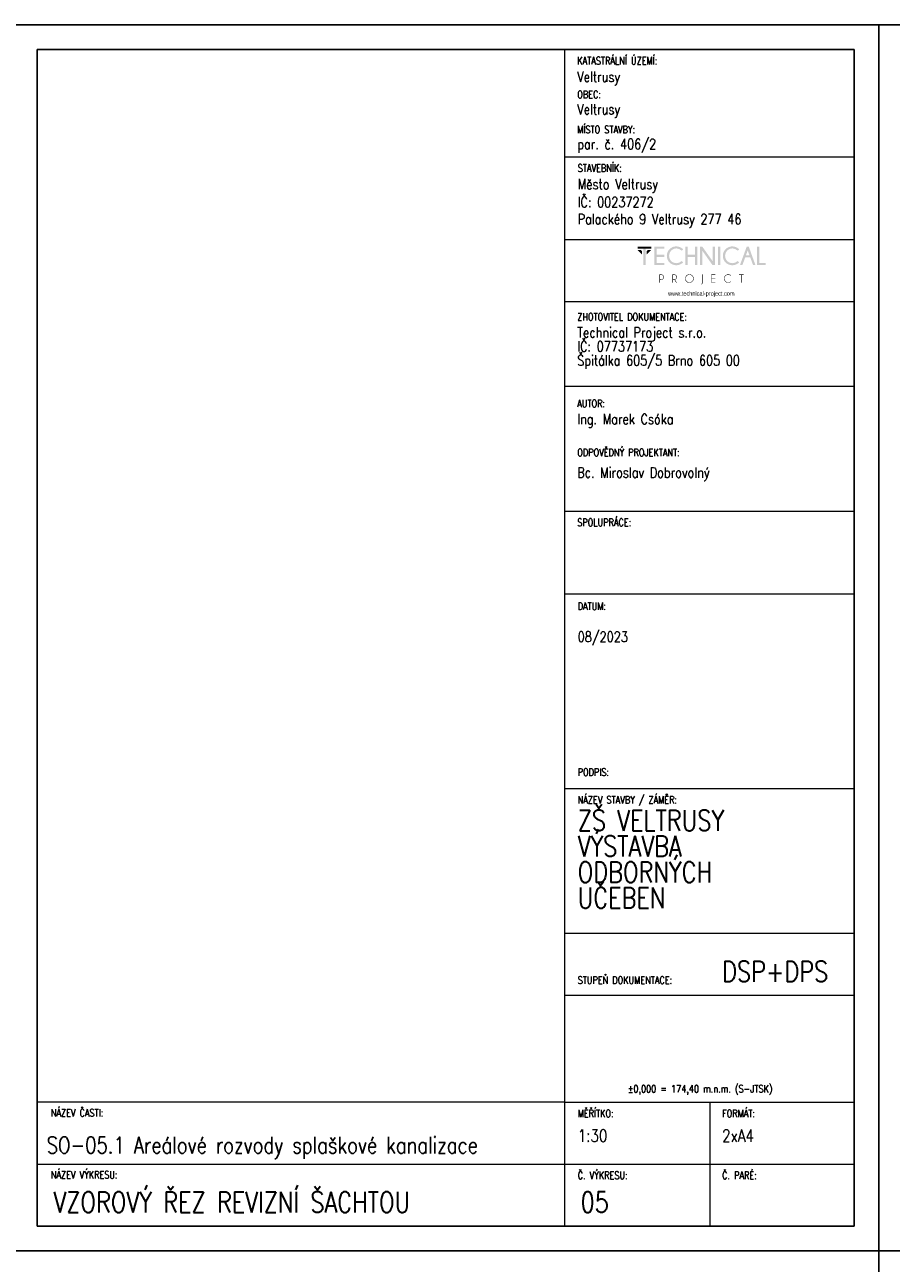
# Model space of a CAD drawing. Header units: millimetres. Extents: x -744 to 2301, y 2052 to 2943.
# Tile 20 of 31: x 1044 to 1254, y 2643 to 2943. Entities that reach past the tile are written whole.
import ezdxf

# ---------------------------------------------------------------- set-up
doc = ezdxf.new("R2010")
doc.units = ezdxf.units.MM
doc.header["$MEASUREMENT"] = 0
doc.layers.add('NETISK', color=7, linetype='Continuous', plot=False)
doc.layers.add('TP_01_Rozpiska', color=7, linetype='Continuous', lineweight=5)
doc.layers.add('Znojmoprojekt - Popisy.Znojmoprojekt', color=7, linetype='Continuous')
doc.styles.add('GENERATED_STYLE_4', font='arial.ttf')
doc.styles.add('ROMANS', font='romans.shx', dxfattribs={"width": 0.8})

# ---------------------------------------------------------------- blocks, each defined once
blk = doc.blocks.new('*U24')
for p, q in [((-210, 291), (-210, 297)), ((-204, 297), (-210, 297)), ((0, 297), (-210, 297)), ((-210, 297), (-210, 0)), ((0, 0), (0, 297)), ((-6, 297), (0, 297)), ((-6, 291), (-204, 291)), ((-204, 291), (-204, 6)), ((-6, 6), (-6, 291)), ((-210, 6), (-210, 0)), ((-204, 6), (-6, 6)), ((-210, 0), (0, 0))]:
    blk.add_line(p, q)
blk = doc.blocks.new('A$C01D51CA2')
at = {"layer": 'TP_01_Rozpiska'}
for points in [[(-45.09, 17.59), (-45.09, 16.91), (-40.45, 16.91), (-40.45, 17.59)], [(-43.15, 17.03), (-43.15, 11.39), (-42.38, 11.39), (-42.38, 17.03)], [(-36.03, 17.59), (-36.03, 16.91), (-38.63, 16.91), (-38.63, 14.83), (-36.03, 14.83), (-36.03, 14.15), (-38.63, 14.15), (-38.63, 12.08), (-36.03, 12.08), (-36.03, 11.39), (-39.4, 11.39), (-39.4, 17.59)], [(-28.26, 14.15), (-28.26, 11.39), (-29.05, 11.39), (-29.05, 17.59), (-28.26, 17.59), (-28.26, 14.83), (-25.73, 14.83), (-25.73, 17.59), (-24.94, 17.59), (-24.94, 11.39), (-25.73, 11.39), (-25.73, 14.15)], [(-23.29, 17.59), (-19.78, 12.64), (-19.78, 17.59), (-19, 17.59), (-19, 11.39), (-19.86, 11.39), (-23.29, 16.22), (-23.29, 11.39), (-24.07, 11.39), (-24.07, 17.59)], [(-18, 17.59), (-18, 11.39), (-17.23, 11.39), (-17.23, 17.59)], [(-4.92, 11.41), (-4.92, 17.59), (-4.14, 17.59), (-4.14, 12.08), (-1.91, 12.08), (-1.91, 11.41)], [(-45.09, 16.5), (-43.58, 14.97), (-43.58, 16.09), (-43.97, 16.5)], [(-40.45, 16.5), (-41.97, 14.97), (-41.97, 16.09), (-41.57, 16.5)], [(-18.85, 8.23), (-18.85, 8.07), (-20.1, 8.07), (-20.1, 6.92), (-18.85, 6.92), (-18.85, 6.76), (-20.1, 6.76), (-20.1, 5.6), (-18.85, 5.6), (-18.85, 5.44), (-20.25, 5.44), (-20.25, 8.23)], [(-10.06, 8.07), (-10.06, 5.44), (-10.22, 5.44), (-10.22, 8.07), (-10.93, 8.07), (-10.93, 8.23), (-9.35, 8.23), (-9.35, 8.07)]]:
    blk.add_hatch(color=256, dxfattribs=at).paths.add_polyline_path(points)
h = blk.add_hatch(color=256, dxfattribs=at)
edge = h.paths.add_edge_path()
edge.add_line((-30.26, 12.76), (-29.72, 12.28))
edge.add_spline(control_points=[(-29.72, 12.28), (-30.41, 11.65), (-31.18, 11.32), (-32.02, 11.32), (-32.02, 11.32), (-32.93, 11.32), (-33.68, 11.64), (-34.31, 12.26), (-34.31, 12.26), (-34.93, 12.89), (-35.23, 13.63), (-35.23, 14.5), (-35.23, 14.5), (-35.23, 15.35), (-34.93, 16.09), (-34.31, 16.72), (-34.31, 16.72), (-33.68, 17.36), (-32.93, 17.67), (-32.02, 17.67), (-32.02, 17.67), (-31.18, 17.67), (-30.41, 17.34), (-29.72, 16.7)], knot_values=[0, 0, 0, 0, 0.041667, 0.041667, 0.041667, 0.041767, 0.083333, 0.083333, 0.083333, 0.083433, 0.125, 0.125, 0.125, 0.1251, 0.166667, 0.166667, 0.166667, 0.166767, 0.208333, 0.208333, 0.208333, 0.208433, 1, 1, 1, 1], degree=3, periodic=0)
edge.add_line((-29.72, 16.7), (-30.26, 16.22))
edge.add_spline(control_points=[(-30.26, 16.22), (-30.82, 16.73), (-31.41, 16.98), (-32.02, 16.98), (-32.02, 16.98), (-32.68, 16.98), (-33.25, 16.73), (-33.73, 16.26), (-33.73, 16.26), (-34.21, 15.78), (-34.45, 15.19), (-34.45, 14.5), (-34.45, 14.5), (-34.45, 13.79), (-34.21, 13.22), (-33.73, 12.72), (-33.73, 12.72), (-33.25, 12.25), (-32.68, 12.02), (-32.02, 12.02), (-32.02, 12.02), (-31.41, 12.02), (-30.82, 12.26), (-30.26, 12.76)], knot_values=[0, 0, 0, 0, 0.041667, 0.041667, 0.041667, 0.041767, 0.083333, 0.083333, 0.083333, 0.083433, 0.125, 0.125, 0.125, 0.1251, 0.166667, 0.166667, 0.166667, 0.166767, 0.208333, 0.208333, 0.208333, 0.208433, 1, 1, 1, 1], degree=3, periodic=0)
h = blk.add_hatch(color=256, dxfattribs=at)
edge = h.paths.add_edge_path()
edge.add_line((-11.41, 12.76), (-10.87, 12.28))
edge.add_spline(control_points=[(-10.87, 12.28), (-11.56, 11.65), (-12.33, 11.32), (-13.17, 11.32), (-13.17, 11.32), (-14.07, 11.32), (-14.83, 11.64), (-15.45, 12.26), (-15.45, 12.26), (-16.08, 12.89), (-16.37, 13.63), (-16.37, 14.5), (-16.37, 14.5), (-16.37, 15.35), (-16.08, 16.09), (-15.45, 16.72), (-15.45, 16.72), (-14.83, 17.36), (-14.07, 17.67), (-13.17, 17.67), (-13.17, 17.67), (-12.33, 17.67), (-11.56, 17.34), (-10.87, 16.7)], knot_values=[0, 0, 0, 0, 0.041667, 0.041667, 0.041667, 0.041767, 0.083333, 0.083333, 0.083333, 0.083433, 0.125, 0.125, 0.125, 0.1251, 0.166667, 0.166667, 0.166667, 0.166767, 0.208333, 0.208333, 0.208333, 0.208433, 1, 1, 1, 1], degree=3, periodic=0)
edge.add_line((-10.87, 16.7), (-11.41, 16.22))
edge.add_spline(control_points=[(-11.41, 16.22), (-11.97, 16.73), (-12.56, 16.98), (-13.17, 16.98), (-13.17, 16.98), (-13.82, 16.98), (-14.4, 16.73), (-14.88, 16.26), (-14.88, 16.26), (-15.35, 15.78), (-15.6, 15.19), (-15.6, 14.5), (-15.6, 14.5), (-15.6, 13.79), (-15.35, 13.22), (-14.88, 12.72), (-14.88, 12.72), (-14.4, 12.25), (-13.82, 12.02), (-13.17, 12.02), (-13.17, 12.02), (-12.56, 12.02), (-11.97, 12.26), (-11.41, 12.76)], knot_values=[0, 0, 0, 0, 0.041667, 0.041667, 0.041667, 0.041767, 0.083333, 0.083333, 0.083333, 0.083433, 0.125, 0.125, 0.125, 0.1251, 0.166667, 0.166667, 0.166667, 0.166767, 0.208333, 0.208333, 0.208333, 0.208433, 1, 1, 1, 1], degree=3, periodic=0)
h = blk.add_hatch(color=256, dxfattribs=at)
h.paths.add_polyline_path([(-7.4, 14.65), (-7.99, 16.29), (-8.6, 14.65)])
h.paths.add_polyline_path([(-7.64, 17.59), (-5.41, 11.41), (-6.21, 11.41), (-7.15, 13.97), (-8.83, 13.97), (-9.78, 11.41), (-10.6, 11.41), (-8.33, 17.59)])
h = blk.add_hatch(color=256, dxfattribs=at)
edge = h.paths.add_edge_path()
edge.add_line((-37.56, 8.07), (-37.56, 6.57))
edge.add_line((-37.56, 6.57), (-37.08, 6.57))
edge.add_spline(control_points=[(-37.08, 6.57), (-36.89, 6.57), (-36.71, 6.64), (-36.56, 6.79), (-36.56, 6.79), (-36.41, 6.94), (-36.34, 7.12), (-36.34, 7.33), (-36.34, 7.33), (-36.34, 7.53), (-36.41, 7.71), (-36.56, 7.86), (-36.56, 7.86), (-36.71, 8), (-36.89, 8.07), (-37.08, 8.07)], knot_values=[0, 0, 0, 0, 0.0625, 0.0625, 0.0625, 0.0626, 0.125, 0.125, 0.125, 0.1251, 0.1875, 0.1875, 0.1875, 0.1876, 1, 1, 1, 1], degree=3, periodic=0)
edge.add_line((-37.08, 8.07), (-37.56, 8.07))
edge = h.paths.add_edge_path()
edge.add_line((-37.56, 6.41), (-37.56, 5.44))
edge.add_line((-37.56, 5.44), (-37.73, 5.44))
edge.add_line((-37.73, 5.44), (-37.73, 8.23))
edge.add_line((-37.73, 8.23), (-36.99, 8.23))
edge.add_spline(control_points=[(-36.99, 8.23), (-36.77, 8.2), (-36.59, 8.12), (-36.44, 7.97), (-36.44, 7.97), (-36.28, 7.79), (-36.18, 7.58), (-36.18, 7.33), (-36.18, 7.33), (-36.18, 7.07), (-36.28, 6.85), (-36.44, 6.67), (-36.44, 6.67), (-36.62, 6.51), (-36.84, 6.41), (-37.08, 6.41)], knot_values=[0, 0, 0, 0, 0.0625, 0.0625, 0.0625, 0.0626, 0.125, 0.125, 0.125, 0.1251, 0.1875, 0.1875, 0.1875, 0.1876, 1, 1, 1, 1], degree=3, periodic=0)
edge.add_line((-37.08, 6.41), (-37.56, 6.41))
h = blk.add_hatch(color=256, dxfattribs=at)
edge = h.paths.add_edge_path()
edge.add_line((-33.17, 8.07), (-33.17, 6.57))
edge.add_line((-33.17, 6.57), (-32.71, 6.57))
edge.add_spline(control_points=[(-32.71, 6.57), (-32.5, 6.57), (-32.32, 6.64), (-32.17, 6.79), (-32.17, 6.79), (-32.02, 6.94), (-31.96, 7.12), (-31.96, 7.33), (-31.96, 7.33), (-31.96, 7.53), (-32.02, 7.71), (-32.17, 7.86), (-32.17, 7.86), (-32.32, 8), (-32.5, 8.07), (-32.71, 8.07)], knot_values=[0, 0, 0, 0, 0.0625, 0.0625, 0.0625, 0.0626, 0.125, 0.125, 0.125, 0.1251, 0.1875, 0.1875, 0.1875, 0.1876, 1, 1, 1, 1], degree=3, periodic=0)
edge.add_line((-32.71, 8.07), (-33.17, 8.07))
edge = h.paths.add_edge_path()
edge.add_line((-32.66, 6.41), (-33.17, 6.41))
edge.add_line((-33.17, 6.41), (-33.17, 5.44))
edge.add_line((-33.17, 5.44), (-33.34, 5.44))
edge.add_line((-33.34, 5.44), (-33.34, 8.23))
edge.add_line((-33.34, 8.23), (-32.61, 8.23))
edge.add_spline(control_points=[(-32.61, 8.23), (-32.4, 8.2), (-32.22, 8.12), (-32.07, 7.97), (-32.07, 7.97), (-31.89, 7.79), (-31.79, 7.58), (-31.79, 7.33), (-31.79, 7.33), (-31.79, 7.07), (-31.89, 6.85), (-32.07, 6.69), (-32.07, 6.69), (-32.19, 6.56), (-32.33, 6.48), (-32.48, 6.44)], knot_values=[0, 0, 0, 0, 0.0625, 0.0625, 0.0625, 0.0626, 0.125, 0.125, 0.125, 0.1251, 0.1875, 0.1875, 0.1875, 0.1876, 1, 1, 1, 1], degree=3, periodic=0)
edge.add_line((-32.48, 6.44), (-31.84, 5.44))
edge.add_line((-31.84, 5.44), (-32.04, 5.44))
edge.add_line((-32.04, 5.44), (-32.66, 6.41))
h = blk.add_hatch(color=256, dxfattribs=at)
edge = h.paths.add_edge_path()
edge.add_spline(control_points=[(-27.62, 8.12), (-27.98, 8.12), (-28.27, 7.99), (-28.52, 7.74), (-28.52, 7.74), (-28.77, 7.49), (-28.9, 7.2), (-28.9, 6.84), (-28.9, 6.84), (-28.9, 6.49), (-28.77, 6.2), (-28.52, 5.95), (-28.52, 5.95), (-28.27, 5.7), (-27.98, 5.57), (-27.62, 5.57), (-27.62, 5.57), (-27.27, 5.57), (-26.98, 5.7), (-26.73, 5.95), (-26.73, 5.95), (-26.47, 6.2), (-26.35, 6.49), (-26.35, 6.84), (-26.35, 6.84), (-26.35, 7.2), (-26.47, 7.49), (-26.73, 7.74), (-26.73, 7.74), (-26.98, 7.99), (-27.27, 8.12), (-27.62, 8.12)], knot_values=[0, 0, 0, 0, 0.03125, 0.03125, 0.03125, 0.03135, 0.0625, 0.0625, 0.0625, 0.0626, 0.09375, 0.09375, 0.09375, 0.09385, 0.125, 0.125, 0.125, 0.1251, 0.15625, 0.15625, 0.15625, 0.15635, 0.1875, 0.1875, 0.1875, 0.1876, 0.21875, 0.21875, 0.21875, 0.21885, 1, 1, 1, 1], degree=3, periodic=0)
edge = h.paths.add_edge_path()
edge.add_spline(control_points=[(-26.61, 7.86), (-26.33, 7.58), (-26.19, 7.23), (-26.19, 6.84), (-26.19, 6.84), (-26.19, 6.44), (-26.33, 6.11), (-26.61, 5.83), (-26.61, 5.83), (-26.89, 5.56), (-27.22, 5.41), (-27.62, 5.41), (-27.62, 5.41), (-28.01, 5.41), (-28.36, 5.56), (-28.64, 5.83), (-28.64, 5.83), (-28.91, 6.11), (-29.05, 6.44), (-29.05, 6.84), (-29.05, 6.84), (-29.05, 7.23), (-28.91, 7.58), (-28.64, 7.86), (-28.64, 7.86), (-28.36, 8.14), (-28.01, 8.28), (-27.62, 8.28), (-27.62, 8.28), (-27.22, 8.28), (-26.89, 8.14), (-26.61, 7.86)], knot_values=[0, 0, 0, 0, 0.03125, 0.03125, 0.03125, 0.03135, 0.0625, 0.0625, 0.0625, 0.0626, 0.09375, 0.09375, 0.09375, 0.09385, 0.125, 0.125, 0.125, 0.1251, 0.15625, 0.15625, 0.15625, 0.15635, 0.1875, 0.1875, 0.1875, 0.1876, 0.21875, 0.21875, 0.21875, 0.21885, 1, 1, 1, 1], degree=3, periodic=0)
h = blk.add_hatch(color=256, dxfattribs=at)
edge = h.paths.add_edge_path()
edge.add_spline(control_points=[(-23.19, 5.39), (-23.19, 5.24), (-23.24, 5.13), (-23.34, 5.05), (-23.34, 5.05), (-23.44, 4.95), (-23.56, 4.9), (-23.69, 4.9)], knot_values=[0, 0, 0, 0, 0.125, 0.125, 0.125, 0.1251, 1, 1, 1, 1], degree=3, periodic=0)
edge.add_line((-23.69, 4.9), (-23.69, 5.05))
edge.add_spline(control_points=[(-23.69, 5.05), (-23.59, 5.05), (-23.52, 5.08), (-23.44, 5.14), (-23.44, 5.14), (-23.39, 5.21), (-23.36, 5.29), (-23.36, 5.41)], knot_values=[0, 0, 0, 0, 0.125, 0.125, 0.125, 0.1251, 1, 1, 1, 1], degree=3, periodic=0)
edge.add_line((-23.36, 5.41), (-23.36, 8.23))
edge.add_line((-23.36, 8.23), (-23.19, 8.23))
edge.add_line((-23.19, 8.23), (-23.19, 5.39))
h = blk.add_hatch(color=256, dxfattribs=at)
edge = h.paths.add_edge_path()
edge.add_line((-13.73, 5.88), (-13.61, 5.79))
edge.add_spline(control_points=[(-13.61, 5.79), (-13.87, 5.54), (-14.2, 5.41), (-14.56, 5.41), (-14.56, 5.41), (-14.96, 5.41), (-15.3, 5.56), (-15.58, 5.83), (-15.58, 5.83), (-15.86, 6.11), (-15.99, 6.44), (-15.99, 6.84), (-15.99, 6.84), (-15.99, 7.23), (-15.86, 7.58), (-15.58, 7.86), (-15.58, 7.86), (-15.3, 8.14), (-14.96, 8.27), (-14.56, 8.27), (-14.56, 8.27), (-14.2, 8.27), (-13.87, 8.15), (-13.61, 7.89)], knot_values=[0, 0, 0, 0, 0.041667, 0.041667, 0.041667, 0.041767, 0.083333, 0.083333, 0.083333, 0.083433, 0.125, 0.125, 0.125, 0.1251, 0.166667, 0.166667, 0.166667, 0.166767, 0.208333, 0.208333, 0.208333, 0.208433, 1, 1, 1, 1], degree=3, periodic=0)
edge.add_line((-13.61, 7.89), (-13.73, 7.79))
edge.add_spline(control_points=[(-13.73, 7.79), (-13.97, 8), (-14.25, 8.1), (-14.56, 8.1), (-14.56, 8.1), (-14.93, 8.1), (-15.22, 7.99), (-15.47, 7.74), (-15.47, 7.74), (-15.72, 7.49), (-15.85, 7.2), (-15.85, 6.84), (-15.85, 6.84), (-15.85, 6.49), (-15.72, 6.2), (-15.47, 5.95), (-15.47, 5.95), (-15.22, 5.7), (-14.93, 5.57), (-14.56, 5.57), (-14.56, 5.57), (-14.25, 5.57), (-13.97, 5.67), (-13.73, 5.88)], knot_values=[0, 0, 0, 0, 0.041667, 0.041667, 0.041667, 0.041767, 0.083333, 0.083333, 0.083333, 0.083433, 0.125, 0.125, 0.125, 0.1251, 0.166667, 0.166667, 0.166667, 0.166767, 0.208333, 0.208333, 0.208333, 0.208433, 1, 1, 1, 1], degree=3, periodic=0)
at = {"layer": 'Znojmoprojekt - Popisy.Znojmoprojekt', "color": 7, "linetype": 'Continuous', "lineweight": 13, "insert": (-23.61, 1.59), "char_height": 1.5, "width": 19.5072, "attachment_point": 5, "style": 'GENERATED_STYLE_4'}
blk.add_mtext('\\A1;{\\fBahnschrift Light|b0|i0|c238|p34;\\W0.75;www.technical-project.com}', dxfattribs=at)

msp = doc.modelspace()

# ---------------------------------------------------------------- linework, layer by layer
at = {"layer": 'TP_01_Rozpiska'}
for p, q in [((1174.88, 2651.81), (1174.88, 2936.81)), ((1174.88, 2910.81), (1244.98, 2910.81)), ((1174.88, 2890.81), (1244.88, 2890.81)), ((1174.88, 2875.74), (1244.88, 2875.74)), ((1174.88, 2855.29), (1244.88, 2855.29)), ((1174.88, 2824.98), (1244.88, 2824.98)), ((1174.88, 2804.98), (1244.88, 2804.98)), ((1174.88, 2757.78), (1244.98, 2757.78)), ((1174.88, 2722.78), (1244.98, 2722.78)), ((1174.88, 2681.81), (1046.98, 2681.81)), ((1046.98, 2651.81), (1046.98, 2681.81)), ((1174.88, 2681.81), (1244.98, 2681.81)), ((1209.98, 2681.81), (1209.98, 2651.81)), ((1046.98, 2666.81), (1244.98, 2666.81))]:
    msp.add_line(p, q, dxfattribs=at)
at = {"layer": 'TP_01_Rozpiska', "color": 7, "linetype": 'Continuous', "lineweight": 13}
msp.add_line((1174.88, 2707.78), (1244.98, 2707.78), dxfattribs=at)

# ---------------------------------------------------------------- block references
at = {"xscale": 0.7200000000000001, "yscale": 0.7200000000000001, "zscale": 0.7200000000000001}
msp.add_blockref('A$C01D51CA2', (1224.95, 2876.4), dxfattribs=at)
at = {"layer": 'NETISK'}
for p in [(1250.98, 2645.81), (1460.98, 2645.81), (1250.98, 2348.81), (1460.98, 2348.81)]:
    msp.add_blockref('*U24', p, dxfattribs=at)

# ---------------------------------------------------------------- texts
at = {"color": 7, "linetype": 'Continuous', "lineweight": 0, "char_height": 1.8, "attachment_point": 1, "style": 'ROMANS'}
for s, insert in [('\\A1;KATASTRÁLNÍ ÚZEMÍ:', (1177.88, 2935)), ('\\A1;OBEC:', (1177.88, 2926.84)), ('\\A1;MÍSTO STAVBY:', (1177.88, 2918.33)), ('\\A1;STAVEBNÍK:', (1177.98, 2909)), ('\\A1;ZHOTOVITEL DOKUMENTACE:', (1177.88, 2872.94)), ('\\A1;AUTOR:', (1177.88, 2851.96)), ('\\A1;ODPOVĚDNÝ PROJEKTANT:', (1177.88, 2840.1)), ('\\A1;SPOLUPRÁCE:', (1177.88, 2823.17)), ('\\A1;DATUM:', (1177.98, 2802.88)), ('\\A1;PODPIS:', (1177.98, 2762.66)), ('\\A1;NÁZEV STAVBY / ZÁMĚR:', (1177.98, 2755.97)), ('\\A1;STUPEŇ DOKUMENTACE:', (1177.98, 2712.3)), ('\\A1;±0,000 = 174,40 m.n.m. (S-JTSK)', (1190.12, 2685.98)), ('\\A1;NÁZEV ČASTI:', (1050.29, 2680.14)), ('\\A1;{\\Fromand|c238;MĚŘÍTKO:}', (1177.98, 2680)), ('\\A1;FORMÁT:', (1212.98, 2680)), ('\\A1;NÁZEV VÝKRESU:', (1050.29, 2665.14)), ('\\A1;{\\Fromand|c238;Č. VÝKRESU:}', (1177.98, 2665)), ('\\A1;{\\Fromand|c238;Č. PARÉ:}', (1212.98, 2665))]:
    msp.add_mtext(s, dxfattribs=dict(at, insert=insert))
at = {"color": 7, "linetype": 'Continuous', "lineweight": 25, "style": 'ROMANS'}
for s, insert, char_height, attachment_point in [('\\A1;Veltrusy', (1177.88, 2928.12), 2.5, 7), ('\\A1;Veltrusy', (1177.88, 2920.26), 2.5, 7), ('\\A1;par. č. 406/2', (1177.88, 2911.81), 2.5, 7), ('\\A1;Město Veltrusy', (1177.98, 2902.12), 2.5, 7), ('\\A1;IČ: 00237272', (1177.98, 2898.6), 2.5, 7), ('\\A1;Palackého 9 Veltrusy 277 46', (1177.98, 2893.65), 2.5, 7), ('\\A1;Ing. Marek Csóka', (1177.88, 2848.54), 2.5, 1), ('\\A1;08/2023', (1177.98, 2795.8), 2.5, 1), ('\\A1;DSP+DPS', (1212.98, 2715.96), 5, 1), ('\\A1;SO-05.1 Areálové rozvody splaškové kanalizace', (1049.3, 2673.42), 4, 1), ('\\A1;1:30', (1177.98, 2675.21), 3, 1), ('\\A1;2xA4', (1212.98, 2675.19), 3, 1), ('\\A1;VZOROVÝ ŘEZ REVIZNÍ ŠACHTOU', (1050.96, 2660.08), 5, 1), ('\\A1;05', (1178.68, 2660.08), 5, 1)]:
    msp.add_mtext(s, dxfattribs=dict(at, insert=insert, char_height=char_height, attachment_point=attachment_point))
at = {"color": 7, "linetype": 'Continuous', "lineweight": 25, "char_height": 2.5, "attachment_point": 1, "style": 'ROMANS'}
for s, insert, line_spacing_factor in [('\\A1;Technical Project s.r.o.\\PIČ: 07737173\\PŠpitálka 605/5 Brno 605 00', (1177.88, 2869.52), 0.811616), ('\\A1;Bc. Miroslav Dobrovolný', (1177.88, 2835.59), 0.783211)]:
    msp.add_mtext(s, dxfattribs=dict(at, insert=insert, line_spacing_factor=line_spacing_factor))
at = {"color": 7, "linetype": 'Continuous', "lineweight": 25, "insert": (1177.98, 2752.57), "char_height": 5, "width": 48.0061, "attachment_point": 1, "line_spacing_factor": 0.75, "style": 'ROMANS'}
msp.add_mtext('\\A1;ZŠ VELTRUSY  VÝSTAVBA \\PODBORNÝCH \\PUČEBEN', dxfattribs=at)

doc.saveas('drawing.dxf')
